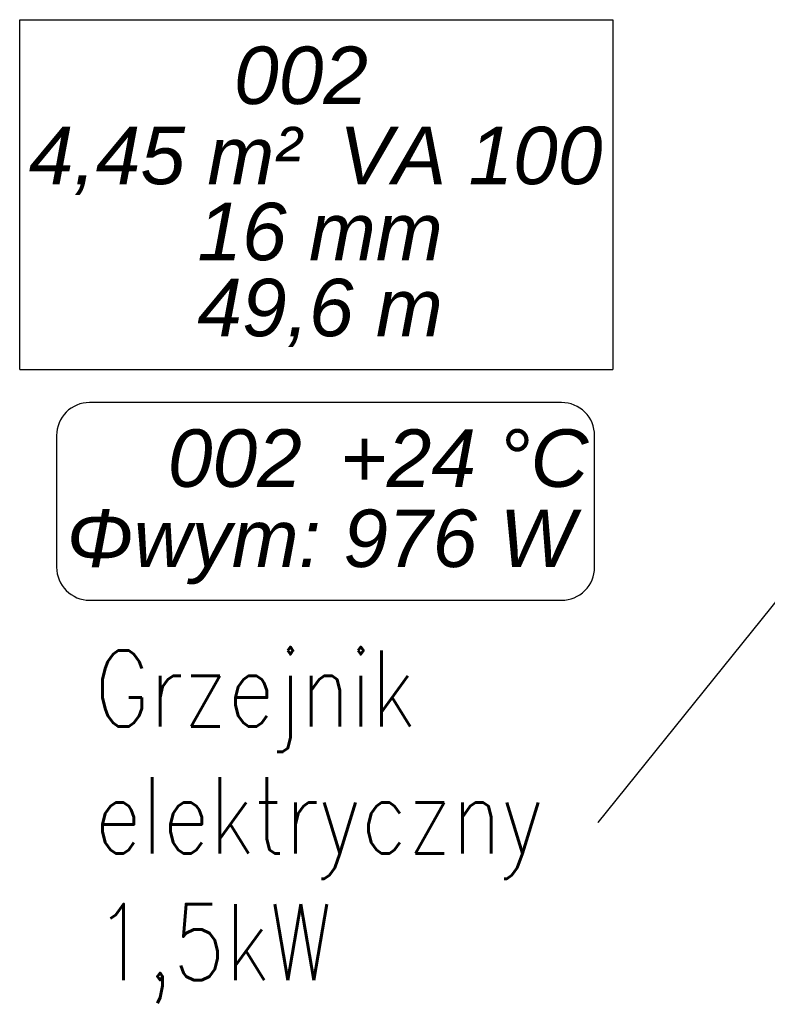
# Model space of a CAD drawing. Header units: millimetres. Extents: x 206445 to 335272, y 14092 to 100072.
# Tile 10 of 38: x 306989 to 308956, y 46327 to 48917. Entities that reach past the tile are written whole.
import ezdxf
from ezdxf import colors
from ezdxf.entities.mleader import LeaderData, LeaderLine
from ezdxf.lldxf.tags import DXFTag
from ezdxf.math import Vec2, Vec3

# ---------------------------------------------------------------- set-up
doc = ezdxf.new("R2010")
doc.units = ezdxf.units.MM
doc.layers.add('__OPIS', color=10, linetype='Continuous', lineweight=20)
doc.layers.add('IS_Ogrzewanie_płaszczyznowe_-_opis', color=7, linetype='SOLID', true_color=0x008000)
doc.layers.add('IS_Text_Konstrukcji', color=7, linetype='Continuous')
doc.styles.get("Standard").update_dxf_attribs({"font": 'arial.ttf'})
doc.styles.add('STYL1', font='SIMPLEX.SHX', dxfattribs={"width": 0.8})
tags = doc.linetypes.add('SOLID', pattern=[10, 10, 0]).pattern_tags.tags
tags[6:7] = [DXFTag(74, 4), DXFTag(75, 0), DXFTag(340, '0'), DXFTag(46, 0.0), DXFTag(50, 0.0), DXFTag(44, 0.0), DXFTag(45, 0.0)]
tags[4:5] = [DXFTag(74, 4), DXFTag(75, 0), DXFTag(340, '0'), DXFTag(46, 0.0), DXFTag(50, 0.0), DXFTag(44, 0.0), DXFTag(45, 0.0)]

msp = doc.modelspace()

# ---------------------------------------------------------------- linework, layer by layer
at = {"layer": 'IS_Ogrzewanie_płaszczyznowe_-_opis'}
for p, q in [((306989.4, 47997.4), (306989.4, 48917.4)), ((306989.4, 48917.4), (308549.4, 48917.4)), ((308549.4, 48917.4), (308549.4, 47997.4)), ((306989.4, 47997.4), (308549.4, 47997.4))]:
    msp.add_line(p, q, dxfattribs=at)
at = {"layer": 'IS_Text_Konstrukcji', "color": 18, "linetype": 'SOLID', "true_color": 0x000000}
msp.add_lwpolyline([(307173.1, 47390.4), (308414.8, 47390.4, 0.414214), (308501.5, 47477), (308501.5, 47823.7, 0.414214), (308414.8, 47910.4), (307173.1, 47910.4, 0.414214), (307086.5, 47823.7), (307086.5, 47477, 0.414214), (307173.1, 47390.4)], format="xyb", dxfattribs=at)

# ---------------------------------------------------------------- texts
at = {"layer": 'IS_Ogrzewanie_płaszczyznowe_-_opis', "char_height": 151.2}
for s, insert, attachment_point in [('\\fArial|b0|i1;002', (307729.4, 48693.4), 8), ('\\fArial|b0|i1;4,45 m²', (307729.4, 48635.8), 3), ('\\fArial|b0|i1;VA 100', (307829.4, 48635.8), 1), ('\\fArial|b0|i1;16 mm', (307779.4, 48435.8), 2), ('\\fArial|b0|i1;49,6 m', (307779.4, 48235.8), 2)]:
    msp.add_mtext(s, dxfattribs=dict(at, insert=insert, attachment_point=attachment_point))
at = {"layer": 'IS_Text_Konstrukcji', "color": 18, "linetype": 'SOLID', "true_color": 0x000000, "char_height": 151.2}
for s, insert, attachment_point in [('\\fArial|b0|i1;002', (307731.5, 47686.4), 9), ('\\fArial|b0|i1;+24 °C', (307831.5, 47686.4), 7), ('\\fArial|b0|i1;Φwym: 976 W', (307781.5, 47628.8), 2)]:
    msp.add_mtext(s, dxfattribs=dict(at, insert=insert, attachment_point=attachment_point))

# ---------------------------------------------------------------- leaders
at = {"layer": '__OPIS'}
ml = msp.add_multileader_mtext('Standard', dxfattribs=at)
ml.set_content('Grzejnik elektryczny 1,5kW', color=256, style='STYL1')
ml.set_leader_properties(color=256)
ml.build(insert=Vec2(0, 0))
ml.multileader.update_dxf_attribs({"has_text_frame": 1, "text_left_attachment_type": 2, "text_right_attachment_type": 2, "text_top_attachment_type": 0, "text_bottom_attachment_type": 0, "dogleg_length": 0.1, "arrow_head_size": 5})
ctx = ml.context
ctx.base_point, ctx.char_height, ctx.arrow_head_size, ctx.landing_gap_size, ctx.plane_origin = Vec3(307167, 46805.5), 200, 5, 20, Vec3(312989.1, 46746)
ctx.left_attachment, ctx.right_attachment = 2, 2
notes = []
notes.append((ctx, [(0, (1, 1, 0), (308509.9, 46805.5), (-1, 0), 0.05, [(0, [(310057.6, 48728.8)], 256, [])])]))
ctx.mtext.insert, ctx.mtext.width, ctx.mtext.flow_direction = Vec3(307187, 47257.9), 2043.653, 5
for ctx, leaders in notes:
    for number, flags, end, landing, length, lines in leaders:
        leader = LeaderData()
        leader.index, (leader.has_last_leader_line, leader.has_dogleg_vector, leader.attachment_direction) = number, flags
        leader.last_leader_point, leader.dogleg_vector, leader.dogleg_length = Vec3(end), Vec3(landing), length
        for number, points, colour, breaks in lines:
            line = LeaderLine()
            line.index, line.vertices, line.color, line.breaks = number, Vec3.list(points), colors.encode_raw_color(colour), breaks
            leader.lines.append(line)
        ctx.leaders.append(leader)

doc.saveas('drawing.dxf')
